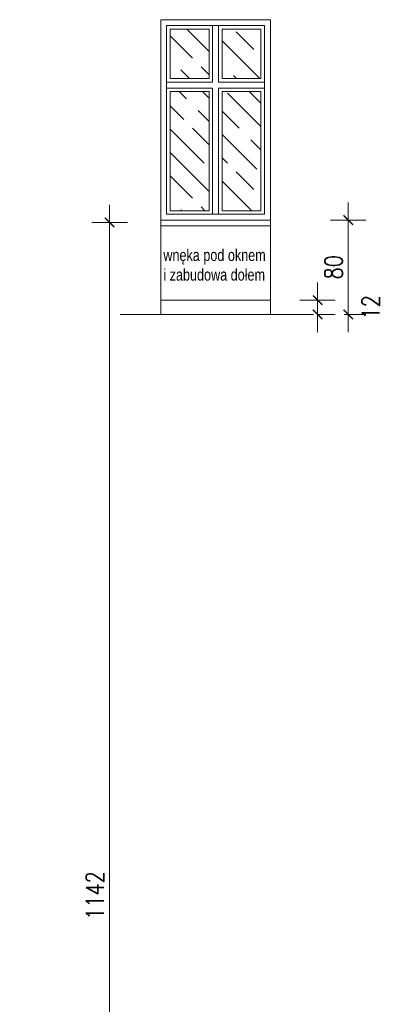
# Model space of a CAD drawing. Header units: millimetres. Extents: x 284606 to 569416, y -192995 to -95103.
# Tile 19 of 178: x 288946 to 289253, y -106094 to -105259. Entities that reach past the tile are written whole.
import ezdxf

# ---------------------------------------------------------------- set-up
doc = ezdxf.new("R2010")
doc.units = ezdxf.units.MM
doc.layers.get('0').update_dxf_attribs({"lineweight": 0})
doc.layers.add('!STR_Obrysy pomieszczeń', color=215, linetype='Continuous', lineweight=9, plot=False)
doc.layers.add('!STR_Wymiarowanie', color=254, linetype='Continuous', lineweight=9)
doc.styles.add('1_50', font='txt', dxfattribs={"width": 0.8})
doc.styles.add('EKO 1-10', font='romans.shx', dxfattribs={"width": 0.8, "height": 15})
doc.dimstyles.new('EKO wymiar 1-10', dxfattribs={"dimtxt": 15, "dimasz": 8, "dimexe": 15, "dimexo": 15, "dimgap": 5, "dimtad": 1, "dimdec": 0, "dimtxsty": 'EKO 1-10', "dimblk": 'ARCHTICK', "dimcen": 10, "dimdle": 15, "dimclrd": 256, "dimclre": 256, "dimclrt": 256, "dimazin": 2, "dimtfac": 1, "dimtdec": 0, "dimtmove": 2, "dimatfit": 3, "dimldrblk": 'ARCHTICK', "dimfxl": 15, "dimfxlon": 1, "dimlwd": -1, "dimlwe": -1, "dimarcsym": 0})

# ---------------------------------------------------------------- blocks, each defined once
blk = doc.blocks.new('_ArchTick')
at = {"color": 0, "linetype": 'ByBlock', "const_width": 0.15}
blk.add_lwpolyline([(-0.5, -0.5), (0.5, 0.5)], dxfattribs=at)
blk = doc.blocks.new('*D211')
at = {"layer": '!STR_Obrysy pomieszczeń', "ltscale": 0.3, "transparency": 16777216}
for p, q in [((289198.13, -105524.04), (289198.13, -105482.04)), ((289183.13, -105497.04), (289213.13, -105497.04)), ((289198.13, -105509.04), (289213.13, -105509.04))]:
    blk.add_line(p, q, dxfattribs=at)
at = {"layer": 'Defpoints', "color": 0, "ltscale": 0.3, "transparency": 16777216}
for p in [(289158.08, -105497.04), (289198.13, -105497.04), (289194.54, -105509.04)]:
    blk.add_point(p, dxfattribs=at)
at = {"layer": '!STR_Obrysy pomieszczeń', "ltscale": 0.3, "transparency": 16777216, "xscale": 8, "yscale": 8, "zscale": 8}
for p, rotation in [((289198.13, -105497.04), 90), ((289198.13, -105509.04), 270)]:
    blk.add_blockref('_ArchTick', p, dxfattribs=dict(at, rotation=rotation))
at = {"layer": '!STR_Obrysy pomieszczeń', "ltscale": 0.3, "transparency": 16777216, "insert": (289243.13, -105503.04), "char_height": 15, "attachment_point": 5, "rotation": 90, "style": 'EKO 1-10'}
blk.add_mtext('12', dxfattribs=at)
blk = doc.blocks.new('*D212')
at = {"layer": '!STR_Obrysy pomieszczeń', "ltscale": 0.3, "transparency": 16777216}
for p, q in [((289224.13, -105524.04), (289224.13, -105414.04)), ((289209.13, -105429.04), (289239.13, -105429.04)), ((289220.63, -105509.04), (289239.13, -105509.04))]:
    blk.add_line(p, q, dxfattribs=at)
at = {"layer": 'Defpoints', "color": 0, "ltscale": 0.3, "transparency": 16777216}
for p in [(289158.08, -105429.04), (289224.13, -105429.04), (289205.63, -105509.04)]:
    blk.add_point(p, dxfattribs=at)
at = {"layer": '!STR_Obrysy pomieszczeń', "ltscale": 0.3, "transparency": 16777216, "xscale": 8, "yscale": 8, "zscale": 8}
for p, rotation in [((289224.13, -105429.04), 90), ((289224.13, -105509.04), 270)]:
    blk.add_blockref('_ArchTick', p, dxfattribs=dict(at, rotation=rotation))
at = {"layer": '!STR_Obrysy pomieszczeń', "ltscale": 0.3, "transparency": 16777216, "insert": (289211.63, -105469.04), "char_height": 15, "attachment_point": 5, "rotation": 90, "style": 'EKO 1-10'}
blk.add_mtext('80', dxfattribs=at)
blk = doc.blocks.new('*D493')
at = {"layer": '!STR_Wymiarowanie', "ltscale": 1.5, "transparency": 16777216}
for p, q in [((289021.79, -105416.01), (289021.79, -106587.92)), ((289006.79, -105431.01), (289036.79, -105431.01)), ((289006.79, -106572.92), (289036.79, -106572.92))]:
    blk.add_line(p, q, dxfattribs=at)
at = {"layer": 'Defpoints', "color": 0, "ltscale": 1.5, "transparency": 16777216}
for p in [(288890.38, -105431.01), (288890.18, -106572.92), (289021.79, -106572.92)]:
    blk.add_point(p, dxfattribs=at)
at = {"layer": '!STR_Wymiarowanie', "ltscale": 1.5, "transparency": 16777216, "xscale": 8, "yscale": 8, "zscale": 8}
for p, rotation in [((289021.79, -105431.01), 90), ((289021.79, -106572.92), 270)]:
    blk.add_blockref('_ArchTick', p, dxfattribs=dict(at, rotation=rotation))
at = {"layer": '!STR_Wymiarowanie', "ltscale": 1.5, "transparency": 16777216, "insert": (289009.29, -106001.97), "char_height": 15, "attachment_point": 5, "rotation": 90, "style": 'EKO 1-10'}
blk.add_mtext('1142', dxfattribs=at)

msp = doc.modelspace()

# ---------------------------------------------------------------- hatches: boundary and pattern name
at = {"layer": '!STR_Obrysy pomieszczeń', "ltscale": 0.3}
h = msp.add_hatch(dxfattribs=at)
h.set_pattern_fill('GOST_WOOD', color=256, scale=7, angle=45)
h.set_pattern_definition([(135, (-302699.804, 101944.346), (29.6984848, 29.6984848), [70, -14]), (135, (-302680.005, 101944.346), (29.6984848, 29.6984848), [42, -10.5, 21, -10.5]), (135, (-302655.256, 101939.396), (29.6984848, 29.6984848), [70, -14])])
h.paths.add_polyline_path([(289117.08, -105267.04), (289117.08, -105309.04), (289150.08, -105309.04), (289150.08, -105267.04)])
h.paths.add_polyline_path([(289073.08, -105309.04), (289106.08, -105309.04), (289106.08, -105267.04), (289073.08, -105267.04)])
h.paths.add_polyline_path([(289073.08, -105421.04), (289106.08, -105421.04), (289106.08, -105320.04), (289073.08, -105320.04)])
h.paths.add_polyline_path([(289117.08, -105320.04), (289117.08, -105421.04), (289150.08, -105421.04), (289150.08, -105320.04)])

# ---------------------------------------------------------------- linework, layer by layer
for p, q in [((289065.08, -105497.04), (289158.08, -105497.04)), ((289065.08, -105497.04), (289065.08, -105509.04)), ((289158.08, -105497.04), (289158.08, -105509.04)), ((289030.82, -105509.04), (289194.54, -105509.04))]:
    msp.add_line(p, q, dxfattribs=at)
for points in [[(289158.08, -105429.04), (289158.08, -105259.04), (289065.08, -105259.04), (289065.08, -105429.04), (289158.08, -105429.04)], [(289109.08, -105264.04), (289109.08, -105312.04)], [(289114.08, -105264.04), (289114.08, -105312.04)], [(289109.08, -105312.04), (289070.08, -105312.04)], [(289153.08, -105312.04), (289114.08, -105312.04)], [(289109.08, -105317.04), (289070.08, -105317.04)], [(289109.08, -105317.04), (289109.08, -105424.04)], [(289114.08, -105317.04), (289114.08, -105424.04)], [(289153.08, -105317.04), (289114.08, -105317.04)]]:
    msp.add_lwpolyline(points, dxfattribs=at)
for points in [[(289153.08, -105424.04), (289153.08, -105264.04), (289070.08, -105264.04), (289070.08, -105424.04)], [(289106.08, -105267.04), (289073.08, -105267.04), (289073.08, -105309.04), (289106.08, -105309.04)], [(289150.08, -105267.04), (289117.08, -105267.04), (289117.08, -105309.04), (289150.08, -105309.04)], [(289106.08, -105320.04), (289073.08, -105320.04), (289073.08, -105421.04), (289106.08, -105421.04)], [(289153.08, -105317.04), (289114.08, -105317.04), (289114.08, -105424.04), (289153.08, -105424.04)], [(289150.08, -105320.04), (289117.08, -105320.04), (289117.08, -105421.04), (289150.08, -105421.04)], [(289065.08, -105429.04), (289158.08, -105429.04), (289158.08, -105434.04), (289065.08, -105434.04)], [(289065.08, -105434.04), (289158.08, -105434.04), (289158.08, -105497.04), (289065.08, -105497.04)]]:
    msp.add_lwpolyline(points, close=True, dxfattribs=at)

# ---------------------------------------------------------------- texts
at = {"layer": '!STR_Obrysy pomieszczeń', "ltscale": 0.3, "insert": (289067.32, -105453.71), "char_height": 10, "attachment_point": 1, "style": '1_50'}
msp.add_mtext_dynamic_manual_height_columns('\\A1;wnęka pod oknem\\Pi zabudowa dołem', width=2231.7249, gutter_width=453.61, heights=[120.44], dxfattribs=at)

# ---------------------------------------------------------------- dimensions: what is measured, and where the dimension line sits
at = {"layer": '!STR_Obrysy pomieszczeń', "ltscale": 0.3}
for base, p1, p2, picture, middle in [((289224.13, -105429.04), (289205.63, -105509.04), (289158.08, -105429.04), '*D212', (289211.63, -105469.04)), ((289198.13, -105497.04), (289194.54, -105509.04), (289158.08, -105497.04), '*D211', (289243.13, -105503.04))]:
    dim = msp.add_linear_dim(base=base, p1=p1, p2=p2, angle=90, dimstyle='EKO wymiar 1-10', dxfattribs=at)
    dim.commit()
    dim.dimension.update_dxf_attribs({"geometry": picture, "text_midpoint": middle})
at = {"layer": '!STR_Wymiarowanie', "ltscale": 1.5}
dim = msp.add_linear_dim(base=(289021.79, -106572.92), p1=(288890.38, -105431.01), p2=(288890.18, -106572.92), angle=90, dimstyle='EKO wymiar 1-10', dxfattribs=at)
dim.commit()
dim.dimension.update_dxf_attribs({"geometry": '*D493', "text_midpoint": (289009.29, -106001.97)})

doc.saveas('drawing.dxf')
